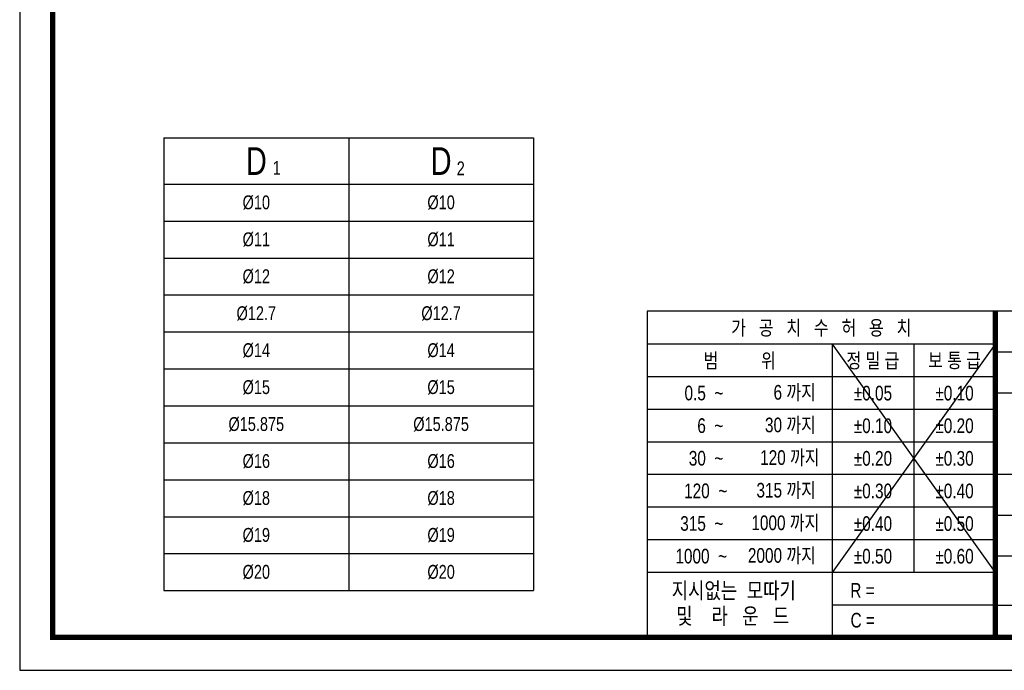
# Model space of a CAD drawing. Header units: millimetres. Extents: x 0 to 297, y 0 to 210.
# Tile 1 of 3: x 0 to 149, y 0 to 99. Entities that reach past the tile are written whole.
import ezdxf
from ezdxf.enums import TextEntityAlignment as Align

# ---------------------------------------------------------------- set-up
doc = ezdxf.new("R2010")
doc.units = ezdxf.units.MM
doc.header["$LTSCALE"] = 7
for name, pattern in [('CENTER2', [1.125, 0.75, -0.125, 0.125, -0.125]), ('HIDDEN', [0.375, 0.25, -0.125]), ('PHANTOM2', [1.25, 0.625, -0.125, 0.125, -0.125, 0.125, -0.125])]:
    doc.linetypes.add(name, pattern=pattern)
doc.layers.get('0').update_dxf_attribs({"linetype": 'CONTINUOUS'})
for name, color, linetype in [('C', 1, 'CENTER2'), ('D', 7, 'CONTINUOUS'), ('H', 3, 'HIDDEN'), ('P', 4, 'PHANTOM2')]:
    doc.layers.add(name, color=color, linetype=linetype)
doc.styles.get("Standard").update_dxf_attribs({"font": 'Gulim.ttf', "width": 0.8, "height": 3})

msp = doc.modelspace()

# ---------------------------------------------------------------- linework, layer by layer
for p, q in [((21.8455, 80.68275), (77.8455, 80.68275)), ((21.8455, 80.68275), (21.8455, 12.08275)), ((77.8455, 80.68275), (77.8455, 12.08275)), ((95.07575, 54.43705), (95.07575, 5)), ((147.8086, 54.43705), (95.07575, 54.43705)), ((292, 54.43705), (147.8086, 54.43705)), ((147.8086, 54.43705), (147.8086, 5)), ((147.8086, 49.42948), (95.07575, 49.42948)), ((147.8086, 49.42948), (123.09008, 14.82355)), ((123.09008, 49.42948), (147.8086, 14.82355)), ((123.09008, 49.42948), (123.09008, 5)), ((135.44934, 49.42948), (135.44934, 14.82355)), ((147.8086, 48.25742), (292, 48.25742)), ((147.8086, 44.48577), (95.07575, 44.48577)), ((147.8086, 42.07779), (292, 42.07779)), ((147.8086, 39.54207), (95.07575, 39.54207)), ((147.8086, 34.59837), (95.07575, 34.59837)), ((147.8086, 29.65466), (95.07575, 29.65466)), ((147.8086, 29.71852), (292, 29.71852)), ((147.8086, 24.71096), (95.07575, 24.71096)), ((147.8086, 23.53889), (221.96418, 23.53889)), ((147.8086, 19.76725), (95.07575, 19.76725)), ((147.8086, 17.35926), (292, 17.35926)), ((147.8086, 14.82355), (95.07575, 14.82355)), ((21.8455, 12.08275), (77.8455, 12.08275)), ((147.8086, 9.87984), (123.09008, 9.87984)), ((147.8086, 9.87984), (221.96418, 9.87984))]:
    msp.add_line(p, q)
at = {"color": 4}
for p, q in [((49.8455, 80.68275), (49.8455, 12.08275)), ((21.8455, 73.68275), (77.8455, 73.68275))]:
    msp.add_line(p, q, dxfattribs=at)
at = {"color": 1}
for p, q in [((21.8455, 68.08275), (77.8455, 68.08275)), ((21.8455, 62.48275), (77.8455, 62.48275)), ((21.8455, 56.88275), (77.8455, 56.88275)), ((21.8455, 51.28275), (77.8455, 51.28275)), ((21.8455, 45.68275), (77.8455, 45.68275)), ((21.8455, 40.08275), (77.8455, 40.08275)), ((21.8455, 34.48275), (77.8455, 34.48275)), ((21.8455, 28.88275), (77.8455, 28.88275)), ((21.8455, 23.28275), (77.8455, 23.28275)), ((21.8455, 17.68275), (77.8455, 17.68275))]:
    msp.add_line(p, q, dxfattribs=at)
msp.add_lwpolyline([(297, 210), (0, 210), (0, 0), (297, 0)], close=True)
msp.add_lwpolyline([(292, 205, 0.8, 0.8, 0), (5, 205, 0.8, 0.8, 0), (5, 5, 0.8, 0.8, 0), (292, 5, 0.8, 0.8, 0)], format="xyseb", close=True)
at = {"const_width": 0.82395}
msp.add_lwpolyline([(147.8086, 5), (147.8086, 54.43705)], dxfattribs=at)
at = {"layer": 'C'}
msp.add_line((147.8086, 49.42948), (147.8086, 49.39613), dxfattribs=at)
at = {"layer": 'H'}
msp.add_line((147.8086, 49.31275), (147.8086, 49.27106), dxfattribs=at)
at = {"layer": 'P'}
msp.add_line((147.8086, 49.22104), (147.8086, 49.16267), dxfattribs=at)

# ---------------------------------------------------------------- texts
at = {"color": 0}
for s, insert, char_height, width, attachment_point in [('D', (35.8455, 77.18275), 4.2, 28, 5), ('D', (63.8455, 77.18275), 4.2, 28, 5), ('1', (38.34131, 77.20763), 2.1, 6.3, 1), ('2', (66.2117, 77.12717), 2.1, 3.36, 1), ('%%c10', (35.8455, 70.88275), 2.1, 28, 5), ('%%c10', (63.8455, 70.88275), 2.1, 28, 5), ('%%c11', (35.8455, 65.28275), 2.1, 28, 5), ('%%c11', (63.8455, 65.28275), 2.1, 28, 5), ('%%c12', (35.8455, 59.68275), 2.1, 28, 5), ('%%c12', (63.8455, 59.68275), 2.1, 28, 5), ('%%c12.7', (35.8455, 54.08275), 2.1, 28, 5), ('%%c12.7', (63.8455, 54.08275), 2.1, 28, 5), ('%%c14', (35.8455, 48.48275), 2.1, 28, 5), ('%%c14', (63.8455, 48.48275), 2.1, 28, 5), ('%%c15', (35.8455, 42.88275), 2.1, 28, 5), ('%%c15', (63.8455, 42.88275), 2.1, 28, 5), ('%%c15.875', (35.8455, 37.28275), 2.1, 28, 5), ('%%c15.875', (63.8455, 37.28275), 2.1, 28, 5), ('%%c16', (35.8455, 31.68275), 2.1, 28, 5), ('%%c16', (63.8455, 31.68275), 2.1, 28, 5), ('%%c18', (35.8455, 26.08275), 2.1, 28, 5), ('%%c18', (63.8455, 26.08275), 2.1, 28, 5), ('%%c19', (35.8455, 20.48275), 2.1, 28, 5), ('%%c19', (63.8455, 20.48275), 2.1, 28, 5), ('%%c20', (35.8455, 14.88275), 2.1, 28, 5), ('%%c20', (63.8455, 14.88275), 2.1, 28, 5)]:
    msp.add_mtext(s, dxfattribs=dict(at, insert=insert, char_height=char_height, width=width, attachment_point=attachment_point))
at = {"layer": 'D', "width": 0.8}
for s, height, p in [('가   공   치   수   허   용   치', 2.2246672, (121.44218, 51.93326)), ('범          위', 2.2246672, (109.08292, 46.95763)), ('정 밀 급', 2.224667, (129.26971, 46.95763)), ('보 통 급', 2.224667, (141.62897, 46.95763)), ('%%p0.05', 2.224667, (129.26971, 42.01392)), ('%%p0.10', 2.224667, (141.62897, 42.01392)), ('%%p0.10', 2.224667, (129.26971, 37.07022)), ('%%p0.20', 2.224667, (141.62897, 37.07022)), ('%%p0.20', 2.224667, (129.26971, 32.12651)), ('%%p0.30', 2.224667, (141.62897, 32.12651)), ('%%p0.30', 2.224667, (129.26971, 27.18281)), ('%%p0.40', 2.224667, (141.62897, 27.18281)), ('%%p0.40', 2.224667, (129.26971, 22.2391)), ('%%p0.50', 2.224667, (141.62897, 22.2391)), ('%%p0.50', 2.224667, (129.26971, 17.2954)), ('%%p0.60', 2.224667, (141.62897, 17.2954))]:
    msp.add_text(s, height=height, dxfattribs=at).set_placement(p, align=Align.MIDDLE)
at = {"layer": 'D', "linetype": 'ByBlock', "width": 0.8}
for s, height, p in [('지시없는  모따기', 2.471852, (98.78304, 10.86753)), ('및    라   운   드', 2.4718525, (99.46232, 6.99683))]:
    msp.add_text(s, height=height, dxfattribs=at).set_placement(p)
at = {"layer": 'D', "width": 0.8}
for s, p in [('R = ', (125.83895, 10.9999)), ('C = ', (125.87797, 6.47764))]:
    msp.add_text(s, height=2.224667, dxfattribs=at).set_placement(p)
at = {"layer": 'D', "char_height": 2.224667, "attachment_point": 6}
for s, insert, width in [('0.5  ~', (106.61106, 42.01392), 8.2310624), ('6 까지', (120.61823, 42.01392), 9.8035318), ('6  ~', (106.61106, 37.07022), 8.2310216), ('30 까지', (120.61823, 37.07022), 9.8034906), ('30  ~', (106.61106, 32.12651), 8.2310216), ('120 까지', (121.17583, 32.12651), 12.6524242), ('120  ~', (107.1976, 27.18281), 8.9379913), ('315 까지', (120.61823, 27.18281), 12.0977814), ('1000 까지', (121.14261, 22.2391), 13.3822846), ('315  ~', (106.61106, 22.2391), 9.885083), ('2000 까지', (120.61823, 17.2954), 12.974319), ('1000  ~', (107.17041, 17.2954), 14.528725)]:
    msp.add_mtext(s, dxfattribs=dict(at, insert=insert, width=width))

doc.saveas('drawing.dxf')
